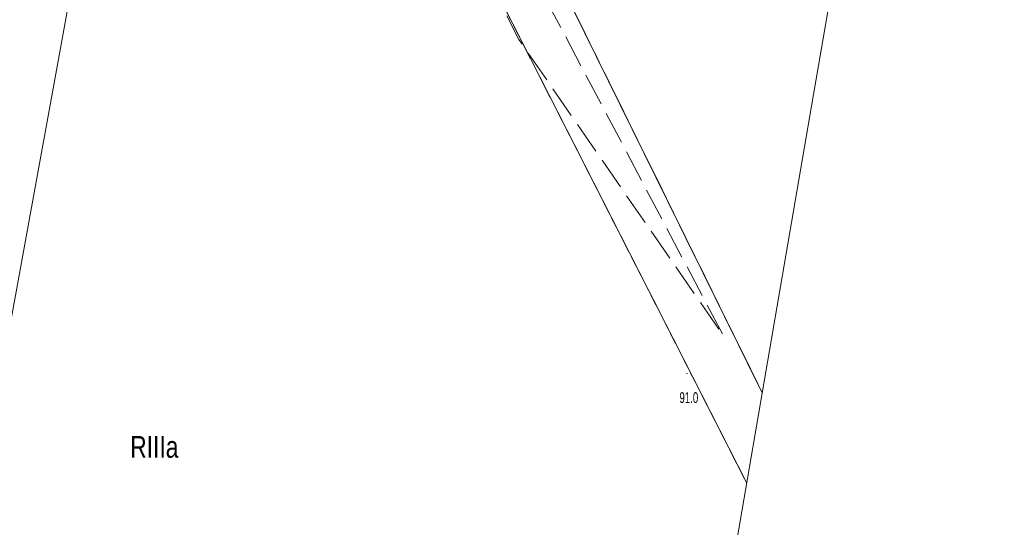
# Model space of a CAD drawing. Header units: metres. Extents: x 6524698 to 6533081, y 5883213 to 5896811.
# Tile 118 of 131: x 6526668 to 6526736, y 5895118 to 5895153. Entities that reach past the tile are written whole.
import ezdxf

# ---------------------------------------------------------------- set-up
doc = ezdxf.new("R2010")
doc.units = ezdxf.units.M
for name, pattern in [('mapa zasadnicza$0$2.25_0.75', [3, 2.25, -0.75]), ('mapa zasadnicza$0$219-1000', [0]), ('mapa zasadnicza$0$egkk-1000', [3, 2.25, -0.75]), ('mapa zasadnicza$0$egug-1000', [1.5, 0.75, -0.75]), ('mapa zasadnicza$0$suep_wn_1000', [0])]:
    doc.linetypes.add(name, pattern=pattern)
for name, color, linetype in [('mapa zasadnicza$0$209-oznaczenie konturu klasyfikacyjnego', 7, 'Continuous'), ('mapa zasadnicza$0$217-kontur klasyfikacyjny', 7, 'Continuous'), ('mapa zasadnicza$0$218-kontur użytku gruntowego', 7, 'Continuous'), ('mapa zasadnicza$0$219-działka ewidencyjna', 7, 'Continuous'), ('mapa zasadnicza$0$jezdnia', 7, 'Continuous'), ('mapa zasadnicza$0$pikieta naturalna', 7, 'Continuous'), ('mapa zasadnicza$0$pikieta naturalna-Atr2', 7, 'Continuous'), ('mapa zasadnicza$0$pikieta sztuczna', 7, 'Continuous'), ('mapa zasadnicza$0$przewód elektroenergetyczny wysokiego napięcia', 7, 'Continuous'), ('mapa zasadnicza$0$Ramki i opis wydruku', 7, 'Continuous')]:
    doc.layers.add(name, color=color, linetype=linetype)
doc.styles.add('mapa zasadnicza$0$STANDARD', font='Working1250', dxfattribs={"width": 0.75})

# ---------------------------------------------------------------- blocks, each defined once
blk = doc.blocks.new('mapa zasadnicza$0$PW01')
at = {"linetype": 'Continuous', "lineweight": 13}
h = blk.add_hatch(color=0, dxfattribs=at)
edge = h.paths.add_edge_path()
edge.add_arc((0, 0), 0.045, 0, 360)

msp = doc.modelspace()

# ---------------------------------------------------------------- linework, layer by layer
at = {"layer": 'mapa zasadnicza$0$217-kontur klasyfikacyjny', "color": 92, "linetype": 'mapa zasadnicza$0$egkk-1000', "lineweight": 18, "flags": 128}
for points in [[(6526718.133, 5895121.162), (6526678.8, 5895198.34)], [(6526705.96, 5895154.29), (6526719.208, 5895127.425)]]:
    msp.add_lwpolyline(points, dxfattribs=at)
at = {"layer": 'mapa zasadnicza$0$218-kontur użytku gruntowego', "color": 3, "linetype": 'mapa zasadnicza$0$egug-1000', "lineweight": 18, "flags": 128}
for points in [[(6526678.8, 5895198.34), (6526718.133, 5895121.162)], [(6526719.208, 5895127.425), (6526705.96, 5895154.29)]]:
    msp.add_lwpolyline(points, dxfattribs=at)
at = {"layer": 'mapa zasadnicza$0$219-działka ewidencyjna', "color": 7, "linetype": 'mapa zasadnicza$0$219-1000', "lineweight": 18, "flags": 128}
for points in [[(6526719.208, 5895127.423), (6526683.97, 5895198.87)], [(6526718.133, 5895121.162), (6526678.8, 5895198.34)]]:
    msp.add_lwpolyline(points, dxfattribs=at)
at = {"layer": 'mapa zasadnicza$0$jezdnia', "color": 7, "linetype": 'mapa zasadnicza$0$2.25_0.75', "lineweight": 18, "flags": 128}
msp.add_lwpolyline([(6526686.33, 5895189.4), (6526687.94, 5895186.02), (6526691.84, 5895178.62), (6526701.73, 5895159.38), (6526716.53, 5895131.36), (6526702.33, 5895151.9), (6526696.61, 5895163.28), (6526687.35, 5895181.39), (6526684.04, 5895187.76)], close=True, dxfattribs=at)
at = {"layer": 'mapa zasadnicza$0$przewód elektroenergetyczny wysokiego napięcia', "color": 1, "linetype": 'mapa zasadnicza$0$suep_wn_1000', "lineweight": 18, "flags": 128}
msp.add_lwpolyline([(6526701.25, 5895319.87), (6526658.75, 5895086.57)], dxfattribs=at)
at = {"layer": 'mapa zasadnicza$0$Ramki i opis wydruku', "color": 7, "linetype": 'Continuous', "lineweight": 13, "flags": 128}
msp.add_lwpolyline([(6526735.99, 5895224.89), (6526734.97, 5895218.98), (6526733.96, 5895213.07), (6526732.94, 5895207.17), (6526731.92, 5895201.26), (6526730.9, 5895195.35), (6526729.89, 5895189.44), (6526728.87, 5895183.53), (6526727.85, 5895177.63), (6526726.83, 5895171.72), (6526725.82, 5895165.81), (6526724.8, 5895159.9), (6526723.78, 5895153.99), (6526722.76, 5895148.09), (6526721.75, 5895142.18), (6526720.73, 5895136.27), (6526719.71, 5895130.36), (6526718.7, 5895124.45), (6526717.68, 5895118.54), (6526716.66, 5895112.64)], dxfattribs=at)

# ---------------------------------------------------------------- block references
at = {"layer": 'mapa zasadnicza$0$pikieta naturalna', "color": 7, "linetype": 'Continuous', "lineweight": 13}
msp.add_blockref('mapa zasadnicza$0$PW01', (6526713.99, 5895128.76), dxfattribs=at)
at = {"layer": 'mapa zasadnicza$0$pikieta sztuczna', "color": 7, "linetype": 'Continuous', "lineweight": 13}
msp.add_blockref('mapa zasadnicza$0$PW01', (6526702.38, 5895152.12), dxfattribs=at)

# ---------------------------------------------------------------- texts
at = {"layer": 'mapa zasadnicza$0$209-oznaczenie konturu klasyfikacyjnego', "color": 3, "linetype": 'Continuous', "lineweight": 18, "style": 'mapa zasadnicza$0$STANDARD', "width": 0.79}
msp.add_text('RIIIa', height=1.5, dxfattribs=at).set_placement((6526675.39, 5895122.93))
at = {"layer": 'mapa zasadnicza$0$pikieta naturalna-Atr2', "color": 7, "style": 'mapa zasadnicza$0$STANDARD', "width": 0.667}
msp.add_text('91.0', height=0.75, dxfattribs=at).set_placement((6526713.47, 5895126.72))

doc.saveas('drawing.dxf')
